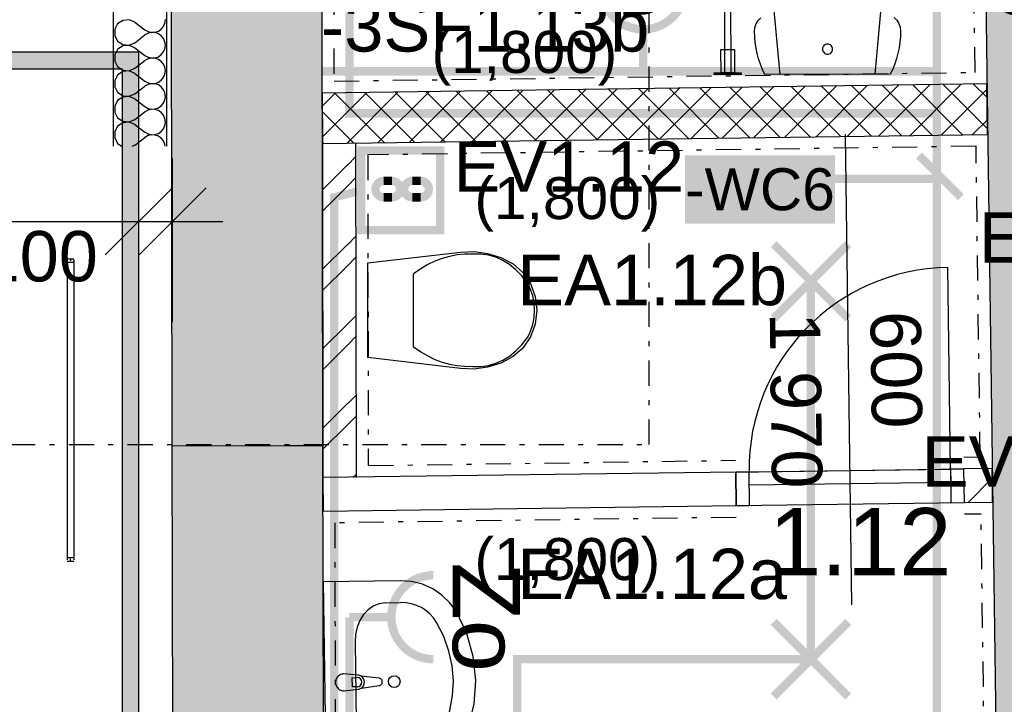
# Model space of a CAD drawing. Extents: x -12025 to 39812, y -28775 to 12.
# Tile 32 of 90: x 20893 to 23826, y -11884 to -9846. Entities that reach past the tile are written whole.
import ezdxf
from ezdxf.enums import TextEntityAlignment as Align

# ---------------------------------------------------------------- set-up
doc = ezdxf.new("R2010")
doc.units = 0
doc.header["$MEASUREMENT"] = 0
doc.linetypes.add('Čerchovaná S', pattern=[175, 75, -42.5, 15, -42.5])
for name, color, linetype in [('0 (Pozadí)', 254, 'Continuous'), ('OÚ Dukovany půdorys kóty 1NP', 7, 'Continuous'), ('OÚ Dukovany půdorys podklad 1NP', 7, 'Continuous'), ('OÚ Dukovany světla', 132, 'Continuous'), ('OÚ Dukovany VZDUCHOTECHNIKA', 7, 'Continuous'), ('OÚ Dukovany zásuvky', 92, 'Continuous'), ('Zakladni', 7, 'Continuous')]:
    doc.layers.add(name, color=color, linetype=linetype)
doc.styles.add('Arial', font='txt')
doc.styles.add('Arial_B', font='txt')

# ---------------------------------------------------------------- blocks, each defined once
blk = doc.blocks.new('P_zarovkove_svitidlo (3)')
at = {"color": 0, "linetype": 'Continuous', "const_width": 25}
for points in [[(111, -111), (-111, 111)], [(-111, -111), (111, 111)]]:
    blk.add_lwpolyline(points, dxfattribs=at)
at = {"color": 0, "linetype": 'Continuous', "style": 'Arial'}
blk.add_text('EA1.12a', height=150, dxfattribs=at).set_placement((-875, 178.9))
blk = doc.blocks.new('P_zarovkove_svitidlo (4)')
at = {"color": 0, "linetype": 'Continuous', "const_width": 25}
for points in [[(111, -111), (-111, 111)], [(-111, -111), (111, 111)]]:
    blk.add_lwpolyline(points, dxfattribs=at)
at = {"color": 0, "linetype": 'Continuous', "style": 'Arial'}
blk.add_text('EA1.12b', height=150, dxfattribs=at).set_placement((-875, -71.1))
blk = doc.blocks.new('P_zarovkove_svitidlo (19)')
at = {"color": 0, "linetype": 'Continuous', "const_width": 25}
for points in [[(111, -111), (-111, 111)], [(-111, -111), (111, 111)]]:
    blk.add_lwpolyline(points, dxfattribs=at)
at = {"color": 0, "linetype": 'Continuous', "style": 'Arial'}
blk.add_text('EA1.11', height=150, dxfattribs=at).set_placement((-625, -319.6))
blk = doc.blocks.new('Zásuvka (33)')
at = {"color": 0, "linetype": 'Continuous', "const_width": 25}
for points in [[(-125, 0, -0.414214), (0, 125)], [(0, -125, -0.414214), (-125, 0)]]:
    blk.add_lwpolyline(points, format="xyb", dxfattribs=at)
blk.add_lwpolyline([(-250, 0), (-125, 0)], dxfattribs=at)
at = {"color": 0, "linetype": 'Continuous', "style": 'Arial'}
blk.add_text('Zo', height=200, rotation=270, dxfattribs=at).set_placement((58.1, 0), align=Align.CENTER)
blk = doc.blocks.new('Zásuvka (35)')
at = {"color": 0, "linetype": 'Continuous', "const_width": 25}
for points in [[(-125, 0, -0.414214), (0, 125)], [(0, -125, -0.414214), (-125, 0)]]:
    blk.add_lwpolyline(points, format="xyb", dxfattribs=at)
blk.add_lwpolyline([(-250, 0), (-125, 0)], dxfattribs=at)
at = {"color": 0, "linetype": 'Continuous', "style": 'Arial'}
blk.add_text('OHŘÍVAČ 6kW', height=150, dxfattribs=at).set_placement((375, -331.4), align=Align.CENTER)
blk = doc.blocks.new('Zásuvka (28)')
at = {"color": 0, "linetype": 'Continuous', "const_width": 25}
for points in [[(0, -125, -0.414214), (-125, 0)], [(125, 0, -0.414214), (0, -125)]]:
    blk.add_lwpolyline(points, format="xyb", dxfattribs=at)
blk.add_lwpolyline([(0, -250), (0, -125)], dxfattribs=at)
at = {"color": 0, "linetype": 'Continuous', "style": 'Arial'}
blk.add_text('D', height=150, dxfattribs=at).set_placement((0, -81.4), align=Align.CENTER)
blk = doc.blocks.new('(23)')
at = {"color": 7, "linetype": 'Continuous', "const_width": 25}
for points in [[(520, 0), (395, 125)], [(460, 55), (0, 55)]]:
    blk.add_lwpolyline(points, dxfattribs=at)
at = {"layer": '0 (Pozadí)', "linetype": 'Continuous'}
blk.add_solid([(-302, 125), (145, 125), (-302, -78.5), (145, -78.5)], dxfattribs=at)
at = {"color": 7, "linetype": 'Continuous', "style": 'Arial_B'}
blk.add_text('-WC6', height=125, dxfattribs=at).set_placement((-302, -38.5))
blk = doc.blocks.new('Ventilátor')
at = {"color": 0, "linetype": 'Continuous', "const_width": 25}
blk.add_lwpolyline([(-180840, 75764), (-180604.3, 75764), (-180604.3, 75527.1), (-180840, 75527.1)], close=True, dxfattribs=at)
for points in [[(-180797.2, 75649.3, -0.414214), (-180772.7, 75673.8)], [(-180748.3, 75673.8, -0.414214), (-180723.8, 75649.3)], [(-180711.6, 75649.3, -0.414214), (-180687.2, 75673.8)], [(-180662.7, 75673.8, -0.414214), (-180638.3, 75649.3)], [(-180772.7, 75624.9, -0.414214), (-180797.2, 75649.3)], [(-180723.8, 75649.3, -0.414214), (-180748.3, 75624.9)], [(-180687.2, 75624.9, -0.414214), (-180711.6, 75649.3)], [(-180638.3, 75649.3, -0.414214), (-180662.7, 75624.9)]]:
    blk.add_lwpolyline(points, format="xyb", dxfattribs=at)
for points in [[(-180772.7, 75673.8), (-180748.3, 75673.8)], [(-180687.2, 75673.8), (-180662.7, 75673.8)], [(-180772.7, 75624.9), (-180748.3, 75624.9)], [(-180687.2, 75624.9), (-180662.7, 75624.9)]]:
    blk.add_lwpolyline(points, dxfattribs=at)
at = {"color": 0, "linetype": 'Continuous', "style": 'Arial'}
blk.add_text('EV1.12', height=150, dxfattribs=at).set_placement((-180565, 75641.4))
blk = doc.blocks.new('Jednopólový vypínač (28)')
at = {"color": 0, "linetype": 'Continuous', "const_width": 25}
for points in [[(0, 90.6, 0.414214), (-90.6, 0)], [(90.6, 0, 0.414214), (0, 90.6)], [(-90.6, 0, 0.414214), (0, -90.6)], [(0, -90.6, 0.414214), (90.6, 0)]]:
    blk.add_lwpolyline(points, format="xyb", dxfattribs=at)
for points in [[(284.9, -142.4), (77.7, -38.8)], [(284.9, -142.4), (259, -194.2)]]:
    blk.add_lwpolyline(points, dxfattribs=at)
at = {"color": 0, "linetype": 'Continuous', "style": 'Arial'}
blk.add_text('-3SF1.13b', height=150, dxfattribs=at).set_placement((-220, -366.1))
blk = doc.blocks.new('Ventilátor (2)')
at = {"color": 0, "linetype": 'Continuous', "const_width": 25}
blk.add_lwpolyline([(-180840, 75764), (-180604.3, 75764), (-180604.3, 75527.1), (-180840, 75527.1)], close=True, dxfattribs=at)
for points in [[(-180797.2, 75649.3, -0.414214), (-180772.7, 75673.8)], [(-180748.3, 75673.8, -0.414214), (-180723.8, 75649.3)], [(-180711.6, 75649.3, -0.414214), (-180687.2, 75673.8)], [(-180662.7, 75673.8, -0.414214), (-180638.3, 75649.3)], [(-180772.7, 75624.9, -0.414214), (-180797.2, 75649.3)], [(-180723.8, 75649.3, -0.414214), (-180748.3, 75624.9)], [(-180687.2, 75624.9, -0.414214), (-180711.6, 75649.3)], [(-180638.3, 75649.3, -0.414214), (-180662.7, 75624.9)]]:
    blk.add_lwpolyline(points, format="xyb", dxfattribs=at)
for points in [[(-180772.7, 75673.8), (-180748.3, 75673.8)], [(-180687.2, 75673.8), (-180662.7, 75673.8)], [(-180772.7, 75624.9), (-180748.3, 75624.9)], [(-180687.2, 75624.9), (-180662.7, 75624.9)]]:
    blk.add_lwpolyline(points, dxfattribs=at)
at = {"color": 0, "linetype": 'Continuous', "style": 'Arial'}
blk.add_text('EV1.09', height=150, dxfattribs=at).set_placement((-181175, 75848.9))

msp = doc.modelspace()

# ---------------------------------------------------------------- hatches: boundary and pattern name
at = {"layer": 'OÚ Dukovany půdorys podklad 1NP', "linetype": 'Continuous'}
h = msp.add_hatch(dxfattribs=at)
h.set_pattern_fill('ZDIVO___TVÁRNICE_01', color=21, style=0, pattern_type=2)
h.set_pattern_definition([(45, (0, 0), (-45.96194, 45.96194), []), (135, (0, 0), (45.96194, 45.96194), [])])
edge = h.paths.add_edge_path()
edge.add_spline(control_points=[(21794.5, -10214.5), (21794.5, -10214.5), (23776.4, -10187.5), (23776.4, -10187.5)], knot_values=[0, 0, 0, 0, 1, 1, 1, 1], degree=3, periodic=0)
edge.add_spline(control_points=[(23776.4, -10187.5), (23776.4, -10187.5), (23774.3, -10037.5), (23774.3, -10037.5)], knot_values=[0, 0, 0, 0, 1, 1, 1, 1], degree=3, periodic=0)
edge.add_spline(control_points=[(23774.3, -10037.5), (23774.3, -10037.5), (21794.2, -10064.5), (21794.2, -10064.5)], knot_values=[0, 0, 0, 0, 1, 1, 1, 1], degree=3, periodic=0)
edge.add_spline(control_points=[(21794.2, -10064.5), (21794.2, -10064.5), (21794.5, -10214.5), (21794.5, -10214.5)], knot_values=[0, 0, 0, 0, 1, 1, 1, 1], degree=3, periodic=0)
edge.add_spline(control_points=[(21794.5, -10214.5), (21794.5, -10214.5), (21794.5, -10214.5), (21794.5, -10214.5)], knot_values=[0, 0, 0, 0, 1, 1, 1, 1], degree=3, periodic=0)
h = msp.add_hatch(dxfattribs=at)
h.set_pattern_fill('ZDIVO___LEHČENÉ_TVÁRNICE', color=21, style=0, pattern_type=2)
h.set_pattern_definition([(45, (0, 0), (-63.6396, 63.6396), [])])
edge = h.paths.add_edge_path()
edge.add_spline(control_points=[(23705.8, -11183.5), (23705.8, -11183.5), (23707.1, -11283.5), (23707.1, -11283.5)], knot_values=[0, 0, 0, 0, 1, 1, 1, 1], degree=3, periodic=0)
edge.add_spline(control_points=[(23707.1, -11283.5), (23707.1, -11283.5), (23791.3, -11282.4), (23791.3, -11282.4)], knot_values=[0, 0, 0, 0, 1, 1, 1, 1], degree=3, periodic=0)
edge.add_spline(control_points=[(23791.3, -11282.4), (23791.3, -11282.4), (23789.9, -11182.4), (23789.9, -11182.4)], knot_values=[0, 0, 0, 0, 1, 1, 1, 1], degree=3, periodic=0)
edge.add_spline(control_points=[(23789.9, -11182.4), (23789.9, -11182.4), (23705.8, -11183.5), (23705.8, -11183.5)], knot_values=[0, 0, 0, 0, 1, 1, 1, 1], degree=3, periodic=0)
edge.add_spline(control_points=[(23705.8, -11183.5), (23705.8, -11183.5), (23705.8, -11183.5), (23705.8, -11183.5)], knot_values=[0, 0, 0, 0, 1, 1, 1, 1], degree=3, periodic=0)

# ---------------------------------------------------------------- linework, layer by layer
at = {"layer": 'OÚ Dukovany půdorys kóty 1NP', "color": 1, "linetype": 'Continuous'}
for p, q in [((21247.9, -10634.2), (21247.9, -10146.7)), ((21247.9, -10634.2), (21247.9, -10146.7)), ((23352.2, -10188.3), (23371.3, -11588.1)), ((21348.4, -10746.7), (21348.4, -10259.2)), ((21147.9, -10546.7), (21347.9, -10346.7)), ((21147.9, -10546.7), (21347.9, -10346.7)), ((21448.4, -10346.7), (21248.4, -10546.7)), ((19537, -10446.7), (21247.9, -10446.7)), ((21247.9, -10446.7), (21348.4, -10446.7)), ((21348.4, -10446.7), (21498.4, -10446.7)), ((23665.8, -11184.1), (23657.6, -10584.1)), ((23025.8, -11192.8), (23705.8, -11183.5)), ((23065.8, -11192.3), (23025.8, -11192.8)), ((23025.8, -11192.8), (23027.2, -11292.8)), ((23027.2, -11292.8), (23025.8, -11192.8)), ((23027.2, -11292.8), (23025.8, -11192.8)), ((23065.8, -11192.3), (23665.8, -11184.1)), ((23067.2, -11292.2), (23065.8, -11192.3)), ((23066.4, -11232.2), (23065.8, -11192.3)), ((23705.8, -11183.5), (23665.8, -11184.1)), ((23665.8, -11184.1), (23667.1, -11284.1)), ((23665.8, -11184.1), (23666.3, -11224.1)), ((23707.1, -11283.5), (23705.8, -11183.5)), ((23707.1, -11283.5), (23705.8, -11183.5)), ((23707.1, -11283.5), (23705.8, -11183.5)), ((23666.3, -11224.1), (23066.4, -11232.2)), ((23027.2, -11292.8), (23707.1, -11283.5)), ((23027.2, -11292.8), (23067.2, -11292.2)), ((23667.1, -11284.1), (23707.1, -11283.5))]:
    msp.add_line(p, q, dxfattribs=at)
msp.add_arc((23665.8, -11184.1), 600, 90.78, 180.78, dxfattribs=at)
at = {"layer": 'OÚ Dukovany půdorys podklad 1NP', "color": 154, "linetype": 'Čerchovaná S'}
for p, q in [((22767.7, -11111), (22767.7, -7036.8)), ((5289.2, -11111), (22767.7, -11111))]:
    msp.add_line(p, q, dxfattribs=at)
at = {"layer": 'OÚ Dukovany půdorys podklad 1NP', "color": 7, "linetype": 'Continuous'}
for p, q in [((23745.7, -7934.3), (23817.8, -13231.1)), ((21343.6, -9701.3), (21346.1, -11114.6)), ((21796.1, -11113.8), (21793.6, -9700.5)), ((21346.1, -11114.6), (21686.1, -11114)), ((21686.1, -11114), (21796.1, -11113.8))]:
    msp.add_line(p, q, dxfattribs=at)
at = {"layer": 'OÚ Dukovany půdorys podklad 1NP', "color": 1, "linetype": 'Continuous'}
for p, q in [((23012.2, -10004.6), (23010.1, -9119.6)), ((21170.9, -9314.5), (21170.9, -10222.7)), ((21330.9, -10222.7), (21330.9, -9314.5)), ((21247.9, -9942.7), (19536.9, -9942.7)), ((21247.9, -12072.7), (21247.9, -9942.7)), ((19586.9, -9992.7), (21197.9, -9992.7)), ((21197.9, -9992.7), (21197.9, -12022.7)), ((22992.2, -10004.7), (23012.2, -10004.6)), ((23774.3, -10037.5), (21794.2, -10064.5)), ((23776.4, -10187.5), (23774.3, -10037.5)), ((21794.2, -10064.5), (21794.5, -10214.5)), ((21794.5, -10214.5), (23776.4, -10187.5)), ((21794.5, -10214.5), (21796.3, -11209.5)), ((21896.3, -11209.4), (21894.5, -10214.3)), ((21034.3, -10557.7), (21054.3, -10557.7)), ((21044.3, -10557.7), (21044.3, -10564.3)), ((21034.3, -10561), (21034.3, -11454.3)), ((21034.3, -10567.7), (21054.3, -10567.7)), ((21054.3, -10561), (21054.3, -11454.3)), ((22066.3, -10711.3), (22066.3, -10602.4)), ((22066.3, -10820.3), (22066.3, -10711.3)), ((21346.1, -11114.6), (21348.2, -12214.6)), ((21798.2, -12213.8), (21796.1, -11113.8)), ((23025.8, -11192.8), (21796.3, -11209.5)), ((23027.2, -11292.8), (23025.8, -11192.8)), ((23789.9, -11182.4), (23705.8, -11183.5)), ((23707.1, -11283.5), (23705.8, -11183.5)), ((23791.3, -11282.4), (23789.9, -11182.4)), ((21796.3, -11209.5), (21796.5, -11309.5)), ((21796.5, -11309.5), (23027.2, -11292.8)), ((23707.1, -11283.5), (23791.3, -11282.4)), ((21034.3, -11447.7), (21054.3, -11447.7)), ((21034.3, -11457.7), (21054.3, -11457.7)), ((21044.3, -11457.7), (21044.3, -11451)), ((21981.1, -11582.3), (22027, -11581.6)), ((21892, -11699.7), (21895.6, -11937.3)), ((21900.4, -11797.4), (21858.4, -11794)), ((21883.5, -11805.1), (21898.4, -11804.8)), ((21883.9, -11832.2), (21883.5, -11805.1)), ((21963, -11806.3), (21910, -11800.5)), ((21859.2, -11844), (21901.1, -11839.4)), ((21898.8, -11832), (21883.9, -11832.2)), ((21910.6, -11836), (21963.4, -11828.5))]:
    msp.add_line(p, q, dxfattribs=at)
at = {"layer": 'OÚ Dukovany půdorys podklad 1NP', "color": 21, "linetype": 'Continuous'}
for p, q in [((21200, -9848.2), (21184.6, -9858.5)), ((21218.5, -9846.5), (21200, -9848.2)), ((21235.6, -9853.6), (21218.5, -9846.5)), ((21235.6, -9853.6), (21266.1, -9876.5)), ((21325.6, -9856.4), (21327, -9846)), ((21184.6, -9858.5), (21175.8, -9874.8)), ((21175.8, -9874.8), (21175.8, -9893.4)), ((21266.1, -9876.5), (21275.3, -9881.6)), ((21275.3, -9881.6), (21285.5, -9884)), ((21285.5, -9884.3), (21275.3, -9886.6)), ((21285.5, -9884), (21296, -9883.5)), ((21296, -9884.8), (21285.5, -9884.3)), ((21296, -9883.5), (21306, -9880.1)), ((21306, -9888.1), (21296, -9884.8)), ((21306, -9880.1), (21314.7, -9874.1)), ((21314.7, -9874.1), (21321.4, -9866)), ((21321.4, -9866), (21325.6, -9856.4)), ((21175.8, -9893.4), (21184.6, -9909.7)), ((21184.6, -9909.7), (21200, -9920)), ((21235.6, -9914.6), (21266.1, -9891.7)), ((21275.3, -9886.6), (21266.1, -9891.7)), ((21314.7, -9894.1), (21306, -9888.1)), ((21321.4, -9902.2), (21314.7, -9894.1)), ((21325.6, -9911.8), (21321.4, -9902.2)), ((21327, -9922.2), (21325.6, -9911.8)), ((21184.6, -9934.7), (21175.8, -9951)), ((21200, -9924.4), (21184.6, -9934.7)), ((21200, -9920), (21218.5, -9921.8)), ((21218.5, -9922.6), (21200, -9924.4)), ((21218.5, -9921.8), (21235.6, -9914.6)), ((21235.6, -9929.8), (21218.5, -9922.6)), ((21235.6, -9929.8), (21266.1, -9952.7)), ((21314.7, -9950.3), (21321.4, -9942.2)), ((21321.4, -9942.2), (21325.6, -9932.6)), ((21325.6, -9932.6), (21327, -9922.2)), ((21175.8, -9951), (21175.8, -9969.6)), ((21175.8, -9969.6), (21184.6, -9985.9)), ((21235.6, -9990.8), (21266.1, -9967.9)), ((21266.1, -9952.7), (21275.3, -9957.8)), ((21275.3, -9962.8), (21266.1, -9967.9)), ((21275.3, -9957.8), (21285.5, -9960.2)), ((21285.5, -9960.5), (21275.3, -9962.8)), ((21285.5, -9960.2), (21296, -9959.6)), ((21296, -9961), (21285.5, -9960.5)), ((21296, -9959.6), (21306, -9956.3)), ((21306, -9964.3), (21296, -9961)), ((21306, -9956.3), (21314.7, -9950.3)), ((21314.7, -9970.3), (21306, -9964.3)), ((21321.4, -9978.4), (21314.7, -9970.3)), ((21184.6, -9985.9), (21200, -9996.2)), ((21200, -10000.6), (21184.6, -10010.9)), ((21200, -9996.2), (21218.5, -9998)), ((21218.5, -9998.8), (21200, -10000.6)), ((21218.5, -9998), (21235.6, -9990.8)), ((21235.6, -10006), (21218.5, -9998.8)), ((21325.6, -9988), (21321.4, -9978.4)), ((21327, -9998.4), (21325.6, -9988)), ((21325.6, -10008.8), (21327, -9998.4)), ((21184.6, -10010.9), (21175.8, -10027.2)), ((21175.8, -10027.2), (21175.8, -10045.8)), ((21235.6, -10006), (21266.1, -10028.9)), ((21266.1, -10028.9), (21275.3, -10034)), ((21306, -10032.5), (21314.7, -10026.5)), ((21314.7, -10026.5), (21321.4, -10018.4)), ((21321.4, -10018.4), (21325.6, -10008.8)), ((21175.8, -10045.8), (21184.6, -10062.1)), ((21235.6, -10067), (21266.1, -10044.1)), ((21275.3, -10039), (21266.1, -10044.1)), ((21275.3, -10034), (21285.5, -10036.3)), ((21285.5, -10036.7), (21275.3, -10039)), ((21285.5, -10036.3), (21296, -10035.8)), ((21296, -10037.2), (21285.5, -10036.7)), ((21296, -10035.8), (21306, -10032.5)), ((21306, -10040.5), (21296, -10037.2)), ((21314.7, -10046.5), (21306, -10040.5)), ((21321.4, -10054.6), (21314.7, -10046.5)), ((21325.6, -10064.2), (21321.4, -10054.6)), ((21184.6, -10087.1), (21175.8, -10103.4)), ((21184.6, -10062.1), (21200, -10072.4)), ((21200, -10076.8), (21184.6, -10087.1)), ((21200, -10072.4), (21218.5, -10074.2)), ((21218.5, -10075), (21200, -10076.8)), ((21218.5, -10074.2), (21235.6, -10067)), ((21235.6, -10082.2), (21218.5, -10075)), ((21235.6, -10082.2), (21266.1, -10105.1)), ((21321.4, -10094.6), (21325.6, -10085)), ((21327, -10074.6), (21325.6, -10064.2)), ((21325.6, -10085), (21327, -10074.6)), ((21175.8, -10103.4), (21175.8, -10122)), ((21266.1, -10105.1), (21275.3, -10110.2)), ((21275.3, -10115.2), (21266.1, -10120.3)), ((21275.3, -10110.2), (21285.5, -10112.5)), ((21285.5, -10112.8), (21275.3, -10115.2)), ((21285.5, -10112.5), (21296, -10112)), ((21296, -10113.4), (21285.5, -10112.8)), ((21296, -10112), (21306, -10108.7)), ((21306, -10116.7), (21296, -10113.4)), ((21306, -10108.7), (21314.7, -10102.7)), ((21314.7, -10122.7), (21306, -10116.7)), ((21314.7, -10102.7), (21321.4, -10094.6)), ((21175.8, -10122), (21184.6, -10138.3)), ((21184.6, -10138.3), (21200, -10148.6)), ((21200, -10148.6), (21218.5, -10150.3)), ((21218.5, -10150.3), (21235.6, -10143.2)), ((21235.6, -10143.2), (21266.1, -10120.3)), ((21321.4, -10130.8), (21314.7, -10122.7)), ((21325.6, -10140.4), (21321.4, -10130.8)), ((21327, -10150.8), (21325.6, -10140.4)), ((21184.6, -10163.2), (21175.8, -10179.6)), ((21200, -10153), (21184.6, -10163.2)), ((21218.5, -10151.2), (21200, -10153)), ((21235.6, -10158.4), (21218.5, -10151.2)), ((21235.6, -10158.4), (21266.1, -10181.3)), ((21314.7, -10178.9), (21321.4, -10170.8)), ((21321.4, -10170.8), (21325.6, -10161.2)), ((21325.6, -10161.2), (21327, -10150.8)), ((21175.8, -10179.6), (21175.8, -10198.2)), ((21175.8, -10198.2), (21184.6, -10214.5)), ((21235.6, -10219.4), (21266.1, -10196.5)), ((21266.1, -10181.3), (21275.3, -10186.3)), ((21275.3, -10191.4), (21266.1, -10196.5)), ((21275.3, -10186.3), (21285.5, -10188.7)), ((21285.5, -10189), (21275.3, -10191.4)), ((21285.5, -10188.7), (21296, -10188.2)), ((21296, -10189.5), (21285.5, -10189)), ((21296, -10188.2), (21306, -10184.9)), ((21306, -10192.9), (21296, -10189.5)), ((21306, -10184.9), (21314.7, -10178.9)), ((21314.7, -10198.9), (21306, -10192.9)), ((21321.4, -10206.9), (21314.7, -10198.9)), ((21325.6, -10216.6), (21321.4, -10206.9)), ((21184.6, -10214.5), (21196.8, -10222.7)), ((21227.8, -10222.7), (21235.6, -10219.4)), ((21326.4, -10222.7), (21325.6, -10216.6)), ((21868.9, -10279.4), (21894.6, -10253.8)), ((21794.7, -10352.8), (21868.9, -10278.7)), ((21868.9, -10341.9), (21894.7, -10316.2)), ((21794.9, -10416), (21868.9, -10341.9)), ((21868.9, -10516.2), (21895, -10490.1)), ((21795.2, -10589.2), (21868.9, -10515.4)), ((21868.9, -10578.7), (21895.1, -10552.5)), ((21795.3, -10652.3), (21868.9, -10578.7)), ((21868.9, -10752.9), (21895.4, -10726.4)), ((21795.6, -10825.5), (21868.9, -10752.2)), ((21868.9, -10815.4), (21895.5, -10788.8)), ((21795.7, -10888.6), (21868.9, -10815.4)), ((21868.9, -10989.7), (21895.9, -10962.7)), ((21796, -11061.8), (21868.9, -10988.9)), ((21868.9, -11052.2), (21896, -11025.1)), ((21796.2, -11124.9), (21868.9, -11052.2)), ((21886, -11209.4), (21896.3, -11199))]:
    msp.add_line(p, q, dxfattribs=at)
at = {"layer": 'OÚ Dukovany půdorys podklad 1NP', "color": 1, "linetype": 'Čerchovaná S'}
for points in [[(21827.7, -9232.1), (21829.2, -10029), (23738.8, -10003), (23711.2, -7969.8), (21825.4, -7998.1), (21825.7, -8142.5)], [(23705.3, -11148.5), (23754.4, -11147.9), (23741.8, -10223), (21929.6, -10248.8), (21931.3, -11173.8), (23025.3, -11157.8)], [(23610, -12515), (23773.3, -12531.9), (23756.7, -11317.9), (23707.6, -11318.5)], [(23027.7, -11327.8), (21831.6, -11344.1), (21833.4, -12330.2), (22555.7, -12405.9)]]:
    msp.add_lwpolyline(points, dxfattribs=at)
at = {"layer": 'OÚ Dukovany půdorys podklad 1NP', "color": 1, "linetype": 'Continuous', "flags": 128}
for points in [[(22990.1, -9119.7), (22990.1, -9119.7), (22990.1, -9119.7), (22990.1, -9119.7), (22990.1, -9119.7), (22990.1, -9119.7), (22990.1, -9119.7), (22990.1, -9119.7), (22990.1, -9119.7), (22990.1, -9119.9), (22990.1, -9120.3), (22990.1, -9122.2), (22990.1, -9129.6), (22990.2, -9157.7), (22990.4, -9258), (22991.1, -9562.2), (22992.2, -10004.7), (22992.2, -10004.7)], [(22243, -10544.3), (22219.1, -10544.5), (22195.9, -10546.7), (22173.4, -10550.8), (22151.4, -10556.9), (22129.8, -10565.1), (22108.5, -10575.4), (22087.4, -10587.8), (22066.3, -10602.4), (22066.3, -10602.4)], [(22405.3, -10630.2), (22388.8, -10608.9), (22371, -10590.5), (22352.1, -10575.1), (22332.2, -10562.7), (22311.2, -10553.4), (22289.4, -10547.2), (22266.6, -10544.2), (22243, -10544.3), (22243, -10544.3)], [(22426.4, -10711.3), (22425, -10689.2), (22421.1, -10668.6), (22414.6, -10649), (22410.3, -10639.5), (22405.3, -10630.2), (22405.3, -10630.2)], [(22405.3, -10792.4), (22410.3, -10783.1), (22414.6, -10773.6), (22421.1, -10754.1), (22425, -10733.4), (22426.4, -10711.3), (22426.4, -10711.3)], [(22243, -10878.3), (22266.6, -10878.5), (22289.4, -10875.4), (22311.2, -10869.2), (22332.2, -10859.9), (22352.1, -10847.5), (22371, -10832.1), (22388.8, -10813.7), (22405.3, -10792.4), (22405.3, -10792.4)], [(22066.3, -10820.3), (22087.4, -10834.8), (22108.5, -10847.2), (22129.8, -10857.5), (22151.4, -10865.7), (22173.4, -10871.8), (22195.9, -10876), (22219.1, -10878.1), (22243, -10878.3), (22243, -10878.3)], [(21981.1, -11582.4), (21962.8, -11585), (21945.9, -11592), (21930.6, -11603), (21917.4, -11617.3), (21906.5, -11634.7), (21898.4, -11654.5), (21893.5, -11676.4), (21892, -11699.8), (21892, -11699.8)], [(22134.4, -11640.6), (22125.2, -11627.1), (22114.6, -11615.2), (22102.6, -11605), (22089.4, -11596.6), (22075.2, -11589.9), (22059.9, -11585.2), (22043.8, -11582.4), (22027, -11581.6), (22027, -11581.6)], [(22139.8, -11988.8), (22160, -11946), (22174.2, -11902.3), (22182.5, -11858.3), (22184.8, -11814), (22181.1, -11769.8), (22171.5, -11726), (22155.9, -11682.9), (22134.4, -11640.6), (22134.4, -11640.6)], [(21837, -11806.9), (21835.5, -11809.9), (21834.5, -11813.1), (21833.9, -11816.2), (21833.7, -11819.4), (21834, -11822.6), (21834.7, -11825.8), (21835.8, -11828.9), (21837.4, -11831.9), (21837.4, -11831.9)], [(21858.4, -11794), (21855.1, -11794.3), (21851.8, -11795), (21848.8, -11796), (21845.9, -11797.5), (21843.3, -11799.3), (21840.9, -11801.5), (21838.8, -11804), (21837, -11806.9), (21837, -11806.9)], [(21910, -11800.5), (21907.7, -11799.3), (21905.4, -11798.3), (21903, -11797.7), (21900.4, -11797.4), (21900.4, -11797.4)], [(21973, -11817.3), (21972.8, -11815.2), (21972.2, -11813.3), (21971.3, -11811.5), (21970.1, -11809.9), (21968.7, -11808.6), (21967, -11807.5), (21965.1, -11806.7), (21963, -11806.3), (21963, -11806.3)], [(21963.4, -11828.5), (21965.4, -11828), (21967.3, -11827.2), (21968.9, -11826.1), (21970.3, -11824.7), (21971.5, -11823.1), (21972.3, -11821.3), (21972.8, -11819.4), (21973, -11817.3), (21973, -11817.3)], [(21837.4, -11831.9), (21839.3, -11834.7), (21841.5, -11837.1), (21843.9, -11839.2), (21846.6, -11841), (21849.5, -11842.3), (21852.6, -11843.3), (21855.8, -11843.9), (21859.2, -11844), (21859.2, -11844)], [(21901.1, -11839.4), (21903.7, -11839), (21906, -11838.3), (21908.3, -11837.3), (21910.6, -11836), (21910.6, -11836)]]:
    msp.add_lwpolyline(points, dxfattribs=at)
at = {"layer": 'OÚ Dukovany půdorys podklad 1NP', "color": 1, "linetype": 'Continuous'}
for points in [[(23129.2, -9555.9), (23141.5, -9506.2), (23160.4, -9459.2), (23185.9, -9421.9), (23218.9, -9393.3), (23257.1, -9375.3), (23298.2, -9369), (23339.2, -9375.1), (23377.6, -9392.9), (23410.7, -9421.4), (23436.4, -9458.5), (23455.5, -9505.4), (23468, -9555.1), (23473.7, -9606.5), (23472.2, -9658.2), (23440.7, -10008.6), (23158.7, -10009.3), (23125.5, -9659), (23123.8, -9607.3)], [(22982.2, -10004.7), (22982, -9934.7), (23022, -9934.6), (23022.2, -10004.6)], [(22962.2, -10004.8), (23042.2, -10004.6), (23042.2, -10009.6), (22962.2, -10009.8)], [(22286.6, -10541.9), (22325.7, -10554.3), (22362.5, -10573.3), (22391.8, -10598.9), (22414.2, -10632), (22428.3, -10670.3), (22433.1, -10711.3), (22428.3, -10752.4), (22414.2, -10790.7), (22391.8, -10823.7), (22362.5, -10849.3), (22325.7, -10868.3), (22286.6, -10880.7), (22246.3, -10886.2), (22205.6, -10884.7), (21930.4, -10852.3), (21930.4, -10570.3), (22205.6, -10538), (22246.3, -10536.4)], [(21806.1, -12119.9), (22035.2, -12116.4), (22068.9, -12112.9), (22101.4, -12103.8), (22131.7, -12089.4), (22158.8, -12070), (22181.9, -12046.2), (22200.2, -12019), (22229.1, -11953.3), (22246.4, -11884), (22251.4, -11813), (22244.2, -11742.1), (22224.8, -11673.4), (22193.9, -11608.7), (22174.7, -11582), (22150.9, -11559), (22123.2, -11540.4), (22092.5, -11526.9), (22059.7, -11518.8), (22025.9, -11516.4), (21796.9, -11520)]]:
    msp.add_lwpolyline(points, close=True, dxfattribs=at)
msp.add_lwpolyline([(23497.5, -9839.3), (23505.6, -9847.6), (23511.8, -9857.5), (23515.6, -9868.4), (23516.9, -9880), (23516.4, -9896.6), (23515, -9913.2), (23512.6, -9929.7), (23509.3, -9946), (23504.9, -9962.1), (23499.7, -9977.9), (23493.5, -9993.4), (23486.5, -10008.5), (23112.9, -10009.4), (23105.8, -9994.3), (23099.6, -9978.9), (23094.2, -9963.1), (23089.8, -9947), (23086.4, -9930.7), (23083.9, -9914.2), (23082.4, -9897.7), (23081.9, -9881), (23083.1, -9869.5), (23086.9, -9858.5), (23093, -9848.6), (23101.1, -9840.3)], dxfattribs=at)
for points in [[(23299.5, -9919, 0.414214), (23284.5, -9934)], [(23284.5, -9934, 0.414214), (23299.6, -9949)], [(23314.5, -9933.9, 0.414214), (23299.5, -9919)], [(23299.6, -9949, 0.414214), (23314.5, -9933.9)]]:
    msp.add_lwpolyline(points, format="xyb", dxfattribs=at)
msp.add_circle((22008.6, -11816.7), 17.5, dxfattribs=at)
for centre, radius, start, end in [((21898.6, -11818.4), 13.6, -89.117, 90.883), ((21898.9, -11818.4), 21.1, -56.346, 58.112)]:
    msp.add_arc(centre, radius, start, end, dxfattribs=at)
at = {"layer": 'OÚ Dukovany půdorys podklad 1NP', "color": 254, "linetype": 'Continuous'}
for points in [[(23745.7, -7934.3), (23817.8, -13231.1), (23845.7, -7932.8), (23917.8, -13229.7)], [(21343.6, -9701.3), (21346.1, -11114.6), (21793.6, -9700.5), (21796.1, -11113.8)]]:
    msp.add_solid(points, dxfattribs=at)
at = {"layer": 'OÚ Dukovany půdorys podklad 1NP', "color": 19, "linetype": 'Continuous'}
for points in [[(19536.9, -9942.7), (19586.9, -9992.7), (21247.9, -9942.7), (21197.9, -9992.7)], [(21247.9, -12072.7), (21247.9, -9942.7), (21197.9, -12022.7), (21197.9, -9992.7)]]:
    msp.add_solid(points, dxfattribs=at)
at = {"layer": 'OÚ Dukovany půdorys podklad 1NP', "color": 9, "linetype": 'Continuous'}
msp.add_solid([(21346.1, -11114.6), (21348.2, -12214.6), (21796.1, -11113.8), (21798.2, -12213.8)], dxfattribs=at)
at = {"layer": 'OÚ Dukovany světla', "linetype": 'Continuous', "const_width": 25}
for points in [[(21909.4, -9375), (21875, -9375), (21875, -10125), (23625, -10125), (23625, -12375), (23500, -13375), (25000, -13500), (24875, -20375), (19375, -20375), (19375, -19750)], [(23250, -11750), (23250, -11750), (23250, -10625), (23250, -10625)], [(22375, -12159.4), (22375, -11750), (22625, -11750), (23250, -11750)]]:
    msp.add_lwpolyline(points, dxfattribs=at)
at = {"layer": 'OÚ Dukovany VZDUCHOTECHNIKA', "linetype": 'Continuous', "const_width": 25}
msp.add_lwpolyline([(22034.4, -12250), (21830, -12250), (21830, -10375), (21910, -10354.2)], dxfattribs=at)
at = {"layer": 'OÚ Dukovany zásuvky', "linetype": 'Continuous', "const_width": 25}
for points in [[(21875, -4625), (21750, -4625), (21750, -10000), (22750, -10000)], [(22750, -10000), (23625, -10000), (23625, -8250)], [(19375, -19750), (19375, -20375), (24875, -20375), (25000, -13500), (23500, -13375), (23625, -12375), (23625, -10000)], [(24750, -16500), (24875, -16500), (24880, -13410), (23565, -13315), (23685, -12500), (21875, -12375), (21875, -11625)]]:
    msp.add_lwpolyline(points, dxfattribs=at)

# ---------------------------------------------------------------- block references
at = {"layer": 'OÚ Dukovany světla', "linetype": 'Continuous'}
for name, p in [('P_zarovkove_svitidlo (19)', (24375, -10250)), ('P_zarovkove_svitidlo (4)', (23250, -10625)), ('P_zarovkove_svitidlo (3)', (23250, -11750))]:
    msp.add_blockref(name, p, dxfattribs=at)
at = {"layer": 'OÚ Dukovany VZDUCHOTECHNIKA', "linetype": 'Continuous'}
for name, p in [('Jednopólový vypínač (28)', (22010, -9575)), ('Ventilátor', (202750, -86000)), ('Ventilátor (2)', (204755, -87085))]:
    msp.add_blockref(name, p, dxfattribs=at)
at = {"layer": 'OÚ Dukovany zásuvky', "linetype": 'Continuous'}
for name, p in [('Zásuvka (35)', (24125, -9500)), ('Zásuvka (28)', (22750, -9750)), ('Zásuvka (33)', (22125, -11625))]:
    msp.add_blockref(name, p, dxfattribs=at)
at = {"layer": 'Zakladni', "color": 7, "linetype": 'Continuous'}
msp.add_blockref('(23)', (23177, -10375), dxfattribs=at)

# ---------------------------------------------------------------- texts
at = {"layer": 'OÚ Dukovany půdorys kóty 1NP', "color": 1, "linetype": 'Continuous', "style": 'Arial'}
for p in [(22396.4, -10004.8), (22524.3, -10439.8), (22524.3, -11514.4)]:
    msp.add_text('(1,800)', height=125, dxfattribs=at).set_placement(p, align=Align.CENTER)
msp.add_text('100', height=150, dxfattribs=at).set_placement((20776.3, -10625.3))
at = {"layer": 'OÚ Dukovany půdorys kóty 1NP', "color": 7, "linetype": 'Continuous', "style": 'Arial'}
for s, p in [('600', (23427.2, -10714.5)), ('1\xa0970', (23127.2, -10718.6))]:
    msp.add_text(s, height=150, rotation=270.78, dxfattribs=at).set_placement(p)
at = {"layer": 'Zakladni', "color": 7, "linetype": 'Continuous', "style": 'Arial'}
msp.add_text('1.12', height=200, dxfattribs=at).set_placement((23125, -11500))

doc.saveas('drawing.dxf')
